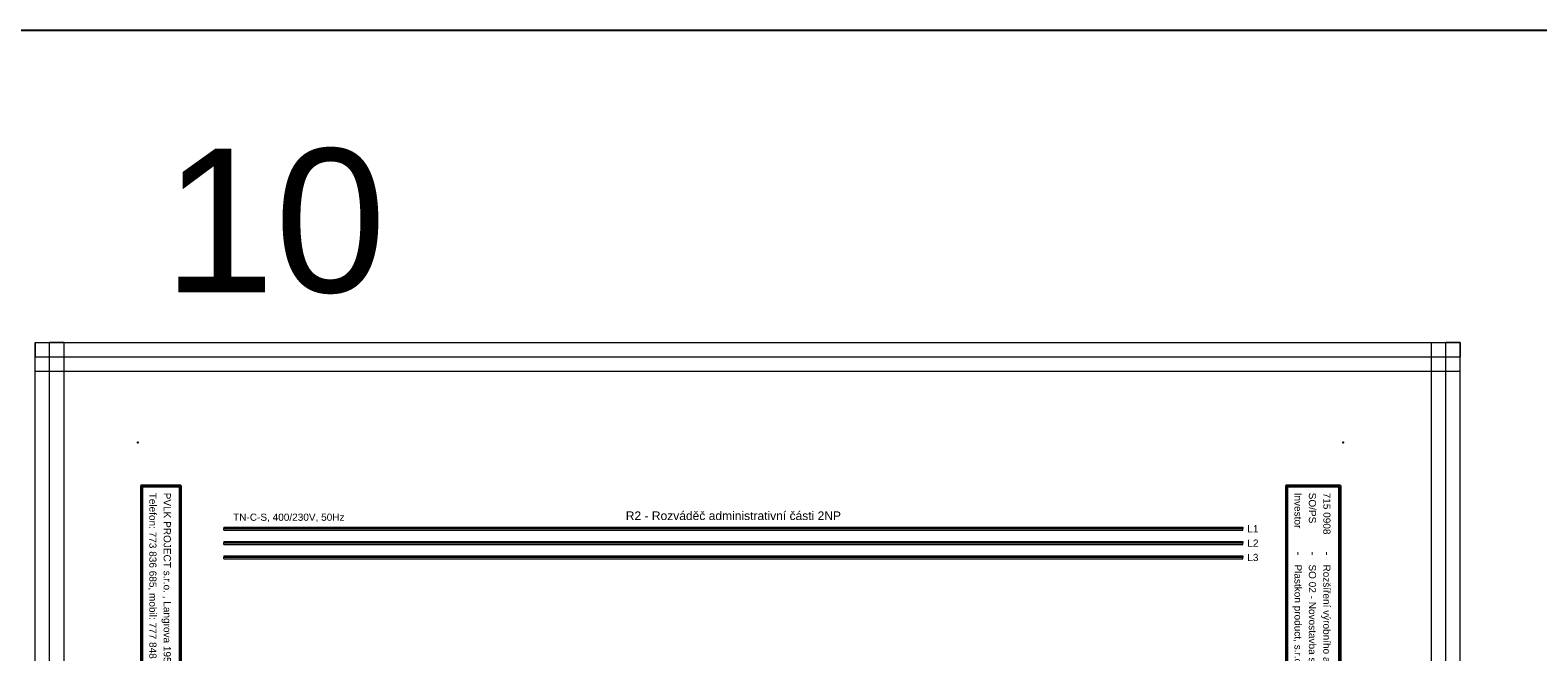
# Model space of a CAD drawing. Extents: x -9495 to -1492, y 3269 to 3834.
# Tile 29 of 44: x -4775 to -4249, y 3617 to 3834. Entities that reach past the tile are written whole.
import ezdxf
from ezdxf.enums import TextEntityAlignment as Align

# ---------------------------------------------------------------- set-up
doc = ezdxf.new("R2010")
doc.units = 0
doc.header["$MEASUREMENT"] = 0
for name, color, linetype in [('1-KRESBA', 7, 'Continuous'), ('__10-Popisy', 220, 'Continuous'), ('__Bílá', 7, 'Continuous'), ('__Oranžová', 30, 'Continuous'), ('__Vínová 220', 220, 'Continuous')]:
    doc.layers.add(name, color=color, linetype=linetype)
doc.styles.add('Arial', font='arial.ttf')

# ---------------------------------------------------------------- blocks, each defined once
blk = doc.blocks.new('BLK_Razítko_malé_pro_rozváděče')
at = {"layer": '__Bílá'}
for p, q in [((15, -1), (15, -20)), ((15, -1), (294, -1)), ((15.5, -1.5), (15.5, -19.5)), ((15.5, -1.5), (184.5, -1.5)), ((184.5, -1.5), (184.5, -19.5)), ((185, -1.5), (185, -19.5)), ((185, -1.5), (293.5, -1.5)), ((293.5, -19.5), (293.5, -1.5)), ((294, -20), (294, -1)), ((15, -20), (294, -20)), ((15.5, -19.5), (184.5, -19.5)), ((185, -19.5), (293.5, -19.5)), ((15, -405), (15, -419)), ((15, -405), (294, -405)), ((15.5, -405.5), (15.5, -418.5)), ((15.5, -405.5), (194.5, -405.5)), ((194.5, -405.5), (194.5, -418.5)), ((195, -405.5), (195, -418.5)), ((195, -405.5), (293.5, -405.5)), ((293.5, -405.5), (293.5, -418.5)), ((294, -405), (294, -419)), ((15, -419), (294, -419)), ((15.5, -418.5), (194.5, -418.5)), ((195, -418.5), (293.5, -418.5))]:
    blk.add_line(p, q, dxfattribs=at)
for p in [(0, 0), (300, 0), (0, -420), (300, -420)]:
    blk.add_point(p, dxfattribs=at)
at = {"layer": '__Bílá', "style": 'Arial'}
for s, height, p in [('Dokument', 2.5, (187, -7)), ('SO/PS', 2.5, (17.5, -12)), ('-', 3, (38, -7)), ('Vypracoval', 2.5, (187, -12)), ('-', 3, (210.5, -7)), ('Investor', 2.5, (17.5, -17)), ('-', 3, (38, -12)), ('-', 3, (38, -17)), ('Datum', 2.5, (187, -17)), ('-', 3, (210.5, -12)), ('-', 3, (210.5, -17)), ('PVLK PROJECT s.r.o. , Langrova 195/33,  787 01 Šumperk', 2.5, (17.5, -411)), ('Copyright © 2012 PVLK', 2.5, (197, -411)), ('Telefon: 773 836 685, mobil: 777 848 204, e-mail: %%Upavelka@pvlk.cz', 2.5, (17.5, -416)), ('Číslo dokumentu .....', 2.5, (197, -416))]:
    blk.add_text(s, height=height, dxfattribs=at).set_placement(p)
at = {"layer": '__Vínová 220', "char_height": 2.5, "attachment_point": 7, "style": 'Arial'}
for s, insert in [('715 0908', (17.5, -7)), ('Rozšíření výrobního areálu firmy PLASTKON PRODUCT, S.R.O.', (42.5, -7.75)), ('R2 – Hlavní rozváděč 2NP', (215, -7.75)), ('SO 02 - Novostavba skladovací haly s administrativní budovou', (42.5, -12.75)), ('Miroslav Pavelka', (215, -12.75)), ('Plastkon product, s.r.o., Hlavní 147, Mikulovice 790 84', (42.5, -17.75)), ('06/2016', (215, -17.75))]:
    blk.add_mtext(s, dxfattribs=dict(at, insert=insert))
at = {"layer": '__Vínová 220', "style": 'Arial'}
blk.add_attdef('ČÍSLO', text='', height=4, dxfattribs=at).set_placement((290, -416), align=Align.RIGHT)

msp = doc.modelspace()

# ---------------------------------------------------------------- linework, layer by layer
at = {"layer": '1-KRESBA', "color": 3}
msp.add_lwpolyline([(-9494.98, 3833.62), (-1491.97, 3833.62), (-1491.97, 3268.56), (-9494.98, 3268.56)], close=True, dxfattribs=at)
at = {"layer": '__Oranžová', "lineweight": 0}
for p, q in [((-4707.27, 3660.5), (-4707.27, 3660)), ((-4707.27, 3660.5), (-4352.27, 3660.5)), ((-4707.27, 3659.5), (-4707.27, 3660)), ((-4707.27, 3660), (-4352.27, 3660)), ((-4707.27, 3659.5), (-4352.27, 3659.5)), ((-4352.27, 3660.5), (-4352.27, 3660)), ((-4352.27, 3659.5), (-4352.27, 3660)), ((-4707.27, 3655.5), (-4707.27, 3655)), ((-4707.27, 3655.5), (-4352.27, 3655.5)), ((-4707.27, 3654.5), (-4707.27, 3655)), ((-4707.27, 3655), (-4352.27, 3655)), ((-4707.27, 3654.5), (-4352.27, 3654.5)), ((-4352.27, 3655.5), (-4352.27, 3655)), ((-4352.27, 3654.5), (-4352.27, 3655)), ((-4707.27, 3650.5), (-4707.27, 3650)), ((-4707.27, 3650.5), (-4352.27, 3650.5)), ((-4707.27, 3649.5), (-4707.27, 3650)), ((-4707.27, 3650), (-4352.27, 3650)), ((-4707.27, 3649.5), (-4352.27, 3649.5)), ((-4352.27, 3650.5), (-4352.27, 3650)), ((-4352.27, 3649.5), (-4352.27, 3650))]:
    msp.add_line(p, q, dxfattribs=at)
at = {"layer": '__Vínová 220', "lineweight": 0}
for p, q in [((-4772.99, 3724.82), (-4772.99, 3719.82)), ((-4772.99, 3724.82), (-4276.58, 3724.82)), ((-4772.99, 3358.74), (-4772.99, 3724.82)), ((-4772.99, 3724.82), (-4767.99, 3724.82)), ((-4767.99, 3358.74), (-4767.99, 3724.82)), ((-4762.99, 3724.82), (-4767.99, 3724.82)), ((-4762.99, 3358.74), (-4762.99, 3724.82)), ((-4286.58, 3358.74), (-4286.58, 3724.82)), ((-4286.58, 3724.82), (-4281.58, 3724.82)), ((-4281.58, 3358.74), (-4281.58, 3724.82)), ((-4276.58, 3724.82), (-4281.58, 3724.82)), ((-4276.58, 3724.82), (-4276.58, 3719.82)), ((-4276.58, 3358.74), (-4276.58, 3724.82)), ((-4772.99, 3714.82), (-4772.99, 3719.82)), ((-4772.99, 3719.82), (-4276.58, 3719.82)), ((-4276.58, 3714.82), (-4276.58, 3719.82)), ((-4772.99, 3714.82), (-4276.58, 3714.82))]:
    msp.add_line(p, q, dxfattribs=at)

# ---------------------------------------------------------------- block references
at = {"layer": '1-KRESBA', "rotation": 270}
msp.add_blockref('BLK_Razítko_malé_pro_rozváděče', (-4317.27, 3690), dxfattribs=at).add_auto_attribs({'ČÍSLO': '23.10'})

# ---------------------------------------------------------------- texts
at = {"layer": '__10-Popisy', "style": 'Arial'}
msp.add_text('10', height=50, dxfattribs=at).set_placement((-4728.42, 3742.31))
at = {"layer": '__Bílá', "insert": (-4567.26, 3662.93), "char_height": 3, "attachment_point": 7, "style": 'Arial'}
msp.add_mtext('R2 - Rozváděč administrativní části 2NP', dxfattribs=at)
at = {"layer": '__Oranžová', "lineweight": 0, "style": 'Arial'}
for s, p in [('TN-C-S, 400/230V, 50Hz', (-4704.07, 3662.71)), ('L1', (-4350.7, 3658.69)), ('L2', (-4350.7, 3653.69)), ('L3', (-4350.7, 3648.69))]:
    msp.add_text(s, height=2.5, dxfattribs=at).set_placement(p)

doc.saveas('drawing.dxf')
